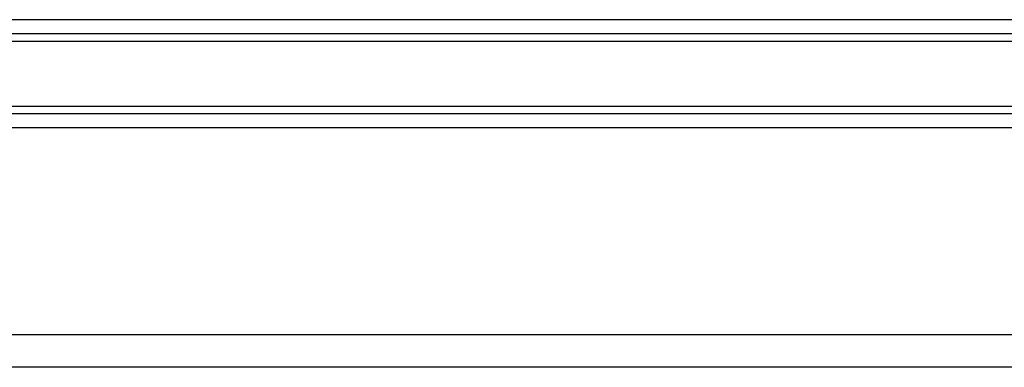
# Model space of a CAD drawing. Header units: millimetres. Extents: x 0 to 420, y 0 to 297.
# Tile 66 of 81: x 333.14 to 342, y 182.2 to 185.33. Entities that reach past the tile are written whole.
import ezdxf

# ---------------------------------------------------------------- set-up
doc = ezdxf.new("R2010")
doc.units = ezdxf.units.MM

msp = doc.modelspace()

# ---------------------------------------------------------------- linework, layer by layer
at = {"color": 7, "linetype": 'Continuous', "lineweight": 25}
for p, q in [((353.3595, 185.3271), (266.6405, 185.3271)), ((347.295, 185.2), (272.705, 185.2)), ((347.2866, 185.1328), (272.7134, 185.1328)), ((347.2866, 184.5487), (272.7134, 184.5487)), ((347.295, 184.4814), (272.705, 184.4814)), ((353.3595, 184.3544), (266.6405, 184.3544)), ((353.3595, 182.497), (266.6405, 182.497)), ((342.8126, 182.204), (277.1874, 182.204))]:
    msp.add_line(p, q, dxfattribs=at)

doc.saveas('drawing.dxf')
